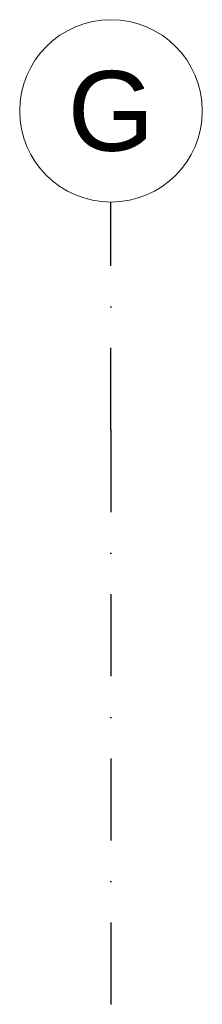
# Model space of a CAD drawing. Header units: millimetres. Extents: x 7522813 to 7573737, y -9734 to 10800.
# Tile 51 of 71: x 7536320 to 7537120, y 6481 to 10800. Entities that reach past the tile are written whole.
import ezdxf
from ezdxf.enums import TextEntityAlignment as Align

# ---------------------------------------------------------------- set-up
doc = ezdxf.new("R2010")
doc.units = ezdxf.units.MM
doc.header["$MEASUREMENT"] = 0
doc.linetypes.add('Kropki i Kreski', pattern=[720, 360, -180, 0, -180])
doc.layers.add('Nowe_410-K Osie', color=7, linetype='Continuous')
doc.layers.add('Nowe_410-K Osie_Nr_pióra__1', color=7, linetype='Continuous', lineweight=13)
doc.layers.add('Nowe_410-K Osie_Nr_pióra__7', color=7, linetype='Continuous', lineweight=13)
doc.layers.add('Nowe_410-K Osie_Nr_pióra__25', color=7, linetype='Continuous', lineweight=25, true_color=0x40a5ff)
doc.styles.add('STYL_AUTOMATYCZNY_1', font='arial.ttf')

# ---------------------------------------------------------------- blocks, each defined once
blk = doc.blocks.new('Standardowy znacznik osi[6]', base_point=(7536720.4, 10000))
at = {"layer": 'Nowe_410-K Osie_Nr_pióra__25', "color": 161, "linetype": 'Kropki i Kreski', "lineweight": 25, "true_color": 0x40a5ff}
for q in [(7536720.4, 10000), (7536720.4, -7933.8)]:
    blk.add_line((7536720.4, 9000), q, dxfattribs=at)
blk.add_point((7536720.4, 9000), dxfattribs=at)
blk.add_point((7536720.4, 9000), dxfattribs=at)
at = {"layer": 'Nowe_410-K Osie_Nr_pióra__7', "color": 7, "linetype": 'Continuous', "lineweight": 13}
blk.add_circle((7536720.4, 10400), 400, dxfattribs=at)
at = {"layer": 'Nowe_410-K Osie_Nr_pióra__1', "color": 7, "lineweight": 13, "style": 'STYL_AUTOMATYCZNY_1'}
for tag, p in [('AC_MarkerText_1_0', (7536720.4, 10575)), ('AC_MarkerText_1_1', (7536720.4, -9158.8))]:
    blk.add_attdef(tag, text='', height=350, rotation=360, dxfattribs=at).set_placement(p, align=Align.TOP_CENTER)

msp = doc.modelspace()

# ---------------------------------------------------------------- block references
at = {"layer": 'Nowe_410-K Osie', "color": 8, "linetype": 'Continuous', "lineweight": 13}
ref = msp.add_blockref('Standardowy znacznik osi[6]', (7536720.4, 10000), dxfattribs=at)
ref.add_attrib('AC_MarkerText_1', 'G', dxfattribs={"layer": 'Nowe_410-K Osie_Nr_pióra__1', "color": 7, "lineweight": 13, "height": 350, "rotation": 360, "style": 'STYL_AUTOMATYCZNY_1'}).set_placement((7536720.4, 10575), align=Align.TOP_CENTER)

doc.saveas('drawing.dxf')
